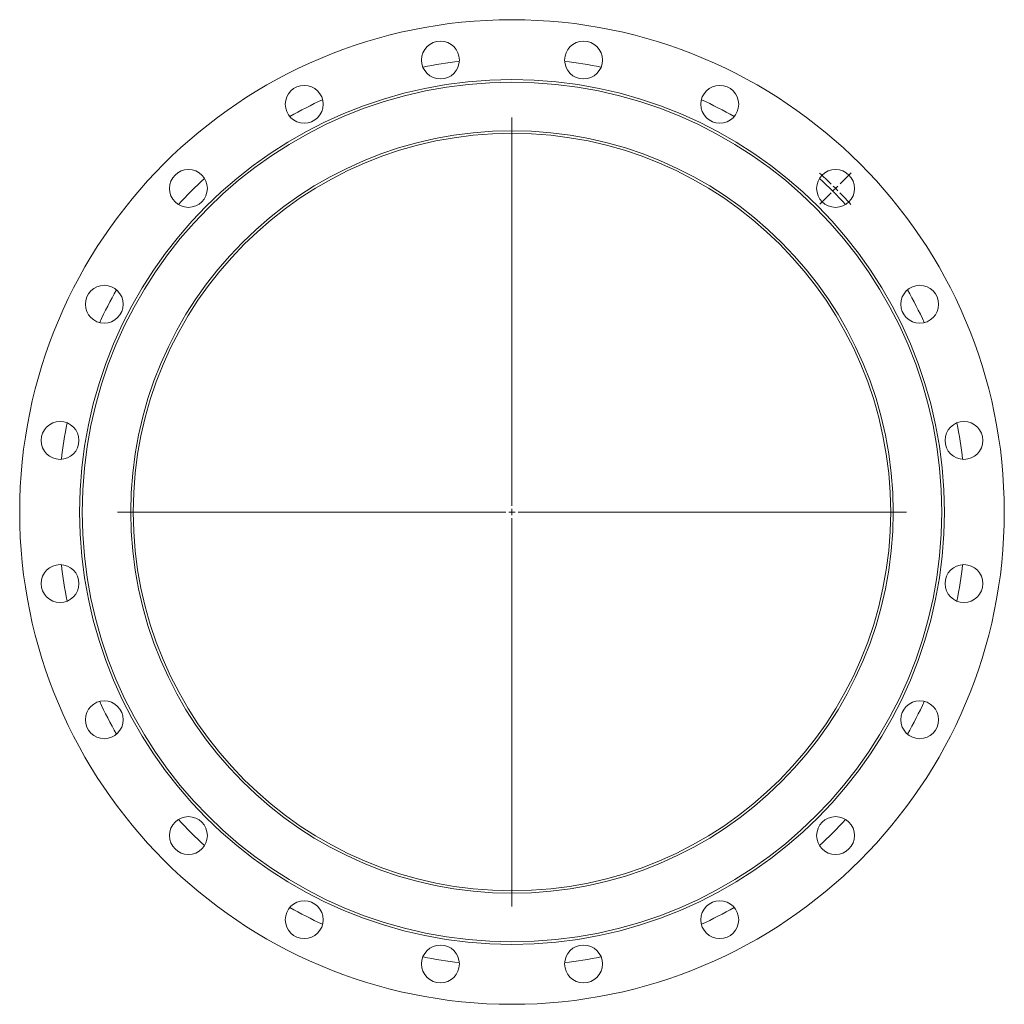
# Model space of a CAD drawing. Header units: millimetres. Extents: x -178 to 602, y -240 to 540.
import ezdxf

# ---------------------------------------------------------------- set-up
doc = ezdxf.new("R2010")
doc.units = ezdxf.units.MM

# ---------------------------------------------------------------- blocks, each defined once
blk = doc.blocks.new('SW_CENTERMARKSYMBOL_0')
at = {"color": 0, "linetype": 'Continuous', "lineweight": 0}
for p, q in [((0, 5), (0, 312.5)), ((259.86, 259.86), (268.7, 268.7)), ((256.33, 256.33), (258.09, 258.09)), ((252.79, 252.79), (243.95, 243.95)), ((256.33, 256.33), (254.56, 254.56)), ((-5, 0), (-312.5, 0)), ((0, 0), (-2.5, 0)), ((0, 0), (0, 2.5)), ((0, 0), (0, -2.5)), ((0, 0), (2.5, 0)), ((5, 0), (312.5, 0)), ((0, -5), (0, -312.5))]:
    blk.add_line(p, q, dxfattribs=at)
for start, end in [(45.79029, 47.766), (45, 45.39514), (44.60486, 45), (42.234, 44.20971)]:
    blk.add_arc((0, 0), 362.5, start, end, dxfattribs=at)

msp = doc.modelspace()

# ---------------------------------------------------------------- linework, layer by layer
at = {"color": 7, "linetype": 'Continuous', "lineweight": 15}
for centre, radius in [((211.64, 149.97), 390), ((154.94, 508.01), 15), ((268.35, 508.01), 15), ((211.64, 149.97), 342.5), ((211.64, 149.97), 340.5), ((47.07, 472.96), 15), ((376.22, 472.96), 15), ((211.64, 149.97), 302), ((211.64, 149.97), 300), ((-44.68, 406.3), 15), ((467.97, 406.3), 15), ((-111.35, 314.54), 15), ((534.63, 314.54), 15), ((-146.39, 206.68), 15), ((569.68, 206.68), 15), ((-146.39, 93.27), 15), ((569.68, 93.27), 15), ((-111.35, -14.6), 15), ((534.63, -14.6), 15), ((-44.68, -106.35), 15), ((467.97, -106.35), 15), ((47.07, -173.02), 15), ((376.22, -173.02), 15), ((154.94, -208.06), 15), ((268.35, -208.06), 15)]:
    msp.add_circle(centre, radius, dxfattribs=at)
for start, end in [(96.66957, 101.33043), (78.66957, 83.33043), (114.66957, 119.33043), (60.66957, 65.33043), (132.66957, 137.33043), (42.66957, 47.33043), (150.66957, 155.33043), (24.66957, 29.33043), (168.66957, 173.33043), (6.66957, 11.33043), (186.66957, 191.33043), (348.66957, 353.33043), (204.66957, 209.33043), (330.66957, 335.33043), (222.66957, 227.33043), (312.66957, 317.33043), (240.66957, 245.33043), (294.66957, 299.33043), (258.66957, 263.33043), (276.66957, 281.33043)]:
    msp.add_arc((211.64, 149.97), 359.42, start, end, dxfattribs=at)

# ---------------------------------------------------------------- block references
at = {"color": 7, "linetype": 'Continuous', "lineweight": 0}
msp.add_blockref('SW_CENTERMARKSYMBOL_0', (211.64, 149.97), dxfattribs=at)

doc.saveas('drawing.dxf')
